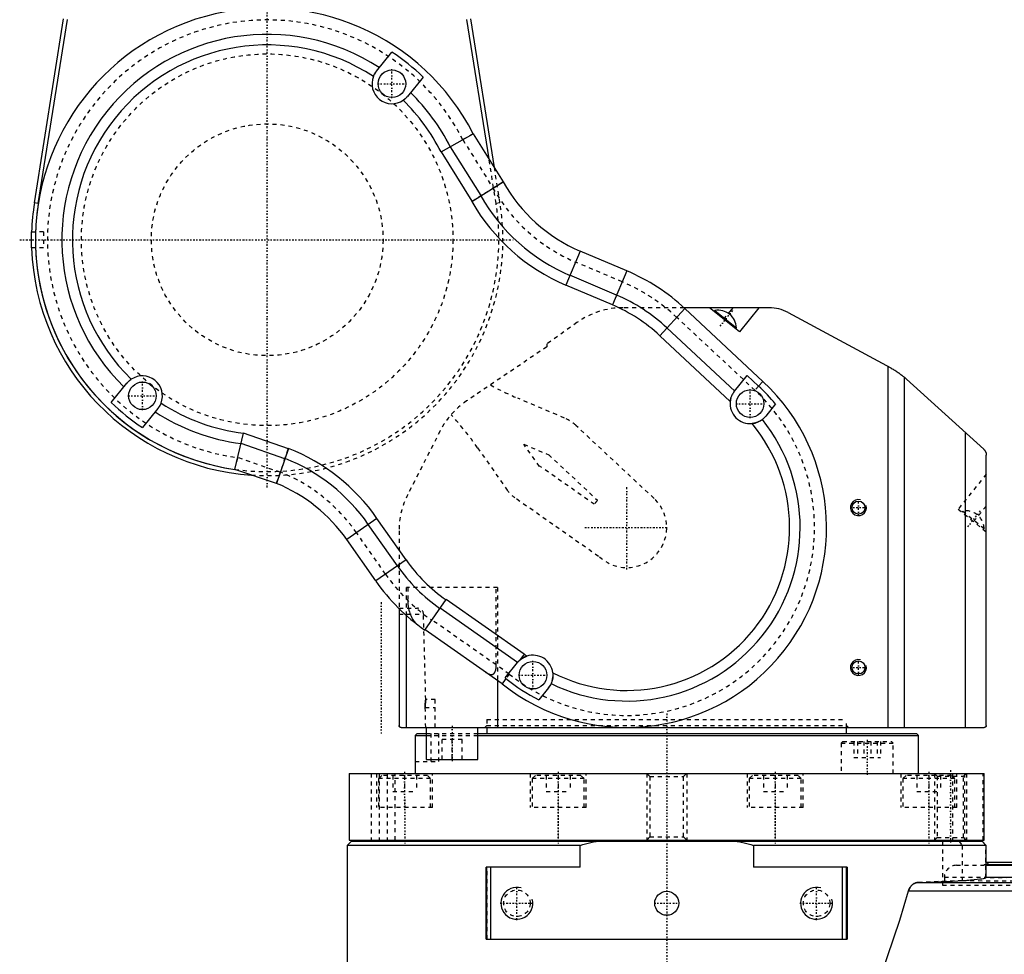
# Model space of a CAD drawing. Extents: x -415 to 216, y -1 to 641.
# Tile 2 of 9: x -162 to 84, y 141 to 375. Entities that reach past the tile are written whole.
import ezdxf

# ---------------------------------------------------------------- set-up
doc = ezdxf.new("R2010")
doc.units = 0
doc.linetypes.add('CENTER', pattern=[1.5, 0.45, -0.5, 0.05, -0.5])
doc.linetypes.add('DASHED', pattern=[2, 1, -1])
for name, color, linetype in [('AM_0', 7, 'CONTINUOUS'), ('AM_10', 7, 'CONTINUOUS'), ('AM_3', 7, 'DASHED'), ('AM_7', 7, 'CENTER')]:
    doc.layers.add(name, color=color, linetype=linetype)

msp = doc.modelspace()

# ---------------------------------------------------------------- linework, layer by layer
at = {"layer": 'AM_0', "color": 7, "linetype": 'CONTINUOUS'}
for p, q in [((-158.27, 329.23), (-150.98, 375.29)), ((-157.29, 329.07), (-149.99, 375.13)), ((-44.48, 340.22), (-50.01, 375.13)), ((-43.12, 338.05), (-49.02, 375.29)), ((-72.66, 362.19), (-68.78, 366.98)), ((-60.97, 360.72), (-64.88, 355.89)), ((-56.48, 341.97), (-48.42, 346.53)), ((-48.42, 346.53), (-40.93, 334.54)), ((-54.17, 343.27), (-46.53, 331.04)), ((-56.48, 341.97), (-48.77, 329.64)), ((-48.8, 329.62), (-40.93, 334.54)), ((-157.29, 329.07), (-158.27, 329.23)), ((-158.97, 322), (-157.97, 322)), ((-157.97, 318), (-158.97, 318)), ((-21.64, 317.18), (-25.26, 308.67)), ((-9.99, 312.23), (-21.64, 317.18)), ((-12.57, 306.16), (-24.22, 311.11)), ((-9.99, 312.23), (-13.6, 303.72)), ((-13.6, 303.72), (-25.26, 308.67)), ((4.57, 302.78), (-1.73, 296.01)), ((25.63, 303), (4.33, 303)), ((24.1, 284.57), (4.57, 302.78)), ((18.18, 296.96), (10.72, 303)), ((12.08, 302.32), (11.88, 302.06)), ((12.08, 302.32), (17.45, 297.98)), ((15.47, 301.57), (16.63, 303)), ((23.07, 303), (18.18, 296.96)), ((30.38, 301.8), (56.07, 287.94)), ((15.91, 279.56), (-1.73, 296.01)), ((17.01, 282.16), (0.07, 297.95)), ((17.24, 297.72), (17.45, 297.98)), ((16.99, 282.15), (20.16, 286.06)), ((20.16, 286.06), (23.01, 283.4)), ((55.35, 288.33), (55.35, 198)), ((-139.03, 279.28), (-135.12, 284.11)), ((24.1, 284.57), (23.01, 283.4)), ((59.49, 198), (59.49, 285.62)), ((60.03, 285.14), (79.34, 267.6)), ((27.25, 278.92), (24.77, 275.85)), ((-127.34, 277.81), (-131.22, 273.02)), ((-108.06, 262.56), (-105.93, 271.61)), ((-94.69, 267.74), (-105.93, 271.61)), ((74.81, 198), (74.81, 271.71)), ((-95.55, 265.23), (-106.53, 269.01)), ((-94.66, 267.82), (-97.7, 258.99)), ((80, 198.5), (80, 266.11)), ((-97.7, 258.99), (-108.06, 262.56)), ((-72.52, 250.31), (-80.09, 245.01)), ((-65.25, 239.94), (-72.52, 250.31)), ((-67.42, 238.42), (-74.69, 248.79)), ((-72.83, 234.64), (-80.09, 245.01)), ((-65.25, 239.94), (-72.83, 234.64)), ((-60.55, 222.36), (-55.19, 230.01)), ((-35.66, 216.34), (-55.19, 230.01)), ((-67, 227.74), (-67, 198.5)), ((-37.32, 214.26), (-56.71, 227.84)), ((-65.14, 198), (-65.14, 225.99)), ((-41.21, 208.94), (-60.49, 222.44)), ((-35.66, 216.34), (-36.84, 214.77)), ((-40.47, 210.37), (-37.32, 214.26)), ((-42.34, 209.73), (-42.34, 198)), ((-40.25, 210.21), (-41.21, 208.94)), ((-40.25, 210.21), (-40.47, 210.37)), ((-29.58, 207.92), (-32.03, 204.9)), ((-66.5, 198), (79.5, 198)), ((-60.24, 198), (-60.24, 190)), ((-47.24, 190), (-47.24, 198)), ((-45, 198), (-45, 196.5)), ((45, 196.5), (45, 198)), ((-62.47, 196.5), (-62.97, 196)), ((-62.97, 196), (-60.24, 196)), ((-62.97, 196), (-62.97, 189.5)), ((-62.47, 196.5), (-60.24, 196.5)), ((-47.24, 196.5), (62.5, 196.5)), ((-47.24, 196), (63, 196)), ((63, 196), (62.5, 196.5)), ((63, 186.5), (63, 196)), ((-60.24, 190), (-47.24, 190)), ((-63, 189.5), (-63, 186.5)), ((-62.97, 189.5), (-63, 189.5)), ((-79.5, 186.5), (-79.5, 169.8)), ((-79.5, 186.5), (79.5, 186.5)), ((79.5, 169.8), (79.5, 186.5)), ((-79, 169.5), (-80, 168.5)), ((-80, 168.5), (-80, 18)), ((-21.7, 168.5), (-80, 168.5)), ((-79.5, 169.8), (79.5, 169.8)), ((79, 169.5), (-79, 169.5)), ((-69.59, 169.8), (-69.59, 169.5)), ((-69.59, 169.8), (-69.59, 169.5)), ((-61.59, 169.5), (-61.59, 169.8)), ((-31.17, 169.8), (-31.17, 169.5)), ((-31.17, 169.8), (-31.17, 169.5)), ((-23.17, 169.5), (-23.17, 169.8)), ((-21.7, 163), (-21.7, 168.5)), ((21.7, 168.5), (21.7, 163)), ((80, 168.5), (21.7, 168.5)), ((23.17, 169.8), (23.17, 169.5)), ((23.17, 169.8), (23.17, 169.5)), ((31.17, 169.5), (31.17, 169.8)), ((61.59, 169.8), (61.59, 169.5)), ((61.59, 169.8), (61.59, 169.5)), ((69.59, 169.5), (69.59, 169.8)), ((80, 168.5), (79, 169.5)), ((80, 160.5), (80, 168.5)), ((-21.7, 163), (-45.2, 163)), ((-45.2, 145), (-45.2, 163)), ((-45, 145), (-45, 163)), ((-44, 145), (-44, 163)), ((45.2, 163), (21.7, 163)), ((44, 145), (44, 163)), ((45, 145), (45, 163)), ((45.2, 163), (45.2, 145)), ((79.99, 163.7), (90.5, 163.7)), ((90, 164.2), (80, 164.2)), ((80, 163.5), (97.5, 163.5)), ((80, 160.5), (157.5, 160.5)), ((62.83, 159.2), (157.5, 159.2)), ((60.55, 157.15), (157.5, 157.15)), ((-45.2, 145), (45.2, 145))]:
    msp.add_line(p, q, dxfattribs=at)
for points in [[(-73.42, 360.87, 0), (-73.41, 360.91, 0), (-73.37, 361, 0), (-73.34, 361.08, 0), (-73.32, 361.12, 0), (-73.3, 361.16, 0), (-73.26, 361.24, 0), (-73.22, 361.32, 0), (-73.18, 361.39, 0), (-73.14, 361.47, 0), (-73.1, 361.54, 0), (-73.08, 361.58, 0), (-73.05, 361.62, 0), (-73.01, 361.69, 0), (-72.96, 361.76, 0), (-72.92, 361.83, 0), (-72.87, 361.9, 0), (-72.82, 361.97, 0), (-72.8, 362, 0), (-72.78, 362.03, 0), (-72.73, 362.1, 0), (-72.68, 362.16, 0), (-72.66, 362.19, 0)], [(-64.88, 355.89, 0), (-64.91, 355.86, 0), (-64.96, 355.81, 0), (-65.01, 355.75, 0), (-65.03, 355.72, 0), (-65.06, 355.69, 0), (-65.11, 355.63, 0), (-65.17, 355.57, 0), (-65.22, 355.52, 0), (-65.28, 355.46, 0), (-65.34, 355.4, 0), (-65.37, 355.38, 0), (-65.4, 355.35, 0), (-65.46, 355.29, 0), (-65.52, 355.24, 0), (-65.59, 355.18, 0), (-65.65, 355.13, 0), (-65.72, 355.08, 0), (-65.75, 355.05, 0), (-65.79, 355.03, 0), (-65.86, 354.98, 0), (-65.93, 354.93, 0), (-65.96, 354.9, 0)], [(-159, 320, 0), (-159, 320.01, 0), (-159, 320.04, 0), (-159, 320.07, 0), (-159, 320.08, 0), (-159, 320.1, 0), (-159, 320.13, 0), (-159, 320.16, 0), (-159, 320.18, 0), (-159, 320.21, 0), (-159, 320.24, 0), (-159, 320.26, 0), (-159, 320.27, 0), (-159, 320.3, 0), (-159, 320.33, 0), (-159, 320.36, 0), (-159, 320.38, 0), (-159, 320.41, 0), (-159, 320.43, 0), (-159, 320.44, 0), (-159, 320.47, 0), (-159, 320.5, 0), (-159, 320.51, 0), (-159, 320.53, 0), (-159, 320.56, 0), (-159, 320.58, 0), (-159, 320.6, 0), (-159, 320.61, 0), (-159, 320.64, 0), (-159, 320.67, 0), (-159, 320.7, 0), (-159, 320.72, 0), (-159, 320.75, 0), (-159, 320.77, 0), (-158.99, 320.78, 0), (-158.99, 320.81, 0), (-158.99, 320.83, 0), (-158.99, 320.86, 0), (-158.99, 320.89, 0), (-158.99, 320.91, 0), (-158.99, 320.93, 0), (-158.99, 320.94, 0), (-158.99, 320.97, 0), (-158.99, 320.99, 0), (-158.99, 321.02, 0), (-158.99, 321.04, 0), (-158.99, 321.07, 0), (-158.99, 321.08, 0), (-158.99, 321.09, 0), (-158.99, 321.12, 0), (-158.99, 321.14, 0), (-158.99, 321.16, 0), (-158.99, 321.19, 0), (-158.99, 321.21, 0), (-158.99, 321.22, 0), (-158.99, 321.23, 0), (-158.99, 321.26, 0), (-158.99, 321.28, 0), (-158.99, 321.3, 0), (-158.99, 321.32, 0), (-158.98, 321.34, 0), (-158.98, 321.35, 0), (-158.98, 321.36, 0), (-158.98, 321.38, 0), (-158.98, 321.4, 0), (-158.98, 321.41, 0), (-158.98, 321.42, 0), (-158.98, 321.44, 0), (-158.98, 321.46, 0), (-158.98, 321.47, 0), (-158.98, 321.48, 0), (-158.98, 321.5, 0), (-158.98, 321.52, 0), (-158.98, 321.54, 0), (-158.98, 321.56, 0), (-158.98, 321.57, 0), (-158.98, 321.58, 0), (-158.98, 321.59, 0), (-158.98, 321.61, 0), (-158.98, 321.63, 0), (-158.98, 321.64, 0), (-158.98, 321.66, 0), (-158.98, 321.68, 0), (-158.98, 321.68, 0), (-158.98, 321.69, 0), (-158.98, 321.71, 0), (-158.97, 321.72, 0), (-158.97, 321.74, 0), (-158.97, 321.75, 0), (-158.97, 321.77, 0), (-158.97, 321.77, 0), (-158.97, 321.78, 0), (-158.97, 321.79, 0), (-158.97, 321.81, 0), (-158.97, 321.82, 0), (-158.97, 321.83, 0), (-158.97, 321.84, 0), (-158.97, 321.85, 0), (-158.97, 321.85, 0), (-158.97, 321.86, 0), (-158.97, 321.87, 0), (-158.97, 321.88, 0), (-158.97, 321.89, 0), (-158.97, 321.9, 0), (-158.97, 321.91, 0), (-158.97, 321.91, 0), (-158.97, 321.92, 0), (-158.97, 321.93, 0), (-158.97, 321.93, 0), (-158.97, 321.94, 0), (-158.97, 321.94, 0), (-158.97, 321.95, 0), (-158.97, 321.95, 0), (-158.97, 321.96, 0), (-158.97, 321.96, 0), (-158.97, 321.97, 0), (-158.97, 321.97, 0), (-158.97, 321.98, 0), (-158.97, 321.98, 0), (-158.97, 321.98, 0), (-158.97, 321.99, 0), (-158.97, 321.99, 0), (-158.97, 321.99, 0), (-158.97, 321.99, 0), (-158.97, 322, 0), (-158.97, 322, 0), (-158.97, 322, 0), (-158.97, 322, 0), (-158.97, 322, 0), (-158.97, 322, 0), (-158.97, 322, 0)], [(-158.97, 318, 0), (-158.97, 318, 0), (-158.97, 318, 0), (-158.97, 318, 0), (-158.97, 318, 0), (-158.97, 318, 0), (-158.97, 318, 0), (-158.97, 318.01, 0), (-158.97, 318.01, 0), (-158.97, 318.01, 0), (-158.97, 318.01, 0), (-158.97, 318.02, 0), (-158.97, 318.02, 0), (-158.97, 318.02, 0), (-158.97, 318.03, 0), (-158.97, 318.03, 0), (-158.97, 318.04, 0), (-158.97, 318.04, 0), (-158.97, 318.05, 0), (-158.97, 318.05, 0), (-158.97, 318.06, 0), (-158.97, 318.06, 0), (-158.97, 318.07, 0), (-158.97, 318.07, 0), (-158.97, 318.08, 0), (-158.97, 318.09, 0), (-158.97, 318.09, 0), (-158.97, 318.1, 0), (-158.97, 318.11, 0), (-158.97, 318.12, 0), (-158.97, 318.13, 0), (-158.97, 318.14, 0), (-158.97, 318.15, 0), (-158.97, 318.15, 0), (-158.97, 318.16, 0), (-158.97, 318.17, 0), (-158.97, 318.18, 0), (-158.97, 318.19, 0), (-158.97, 318.21, 0), (-158.97, 318.22, 0), (-158.97, 318.23, 0), (-158.97, 318.23, 0), (-158.97, 318.25, 0), (-158.97, 318.26, 0), (-158.97, 318.28, 0), (-158.98, 318.29, 0), (-158.98, 318.31, 0), (-158.98, 318.32, 0), (-158.98, 318.32, 0), (-158.98, 318.34, 0), (-158.98, 318.36, 0), (-158.98, 318.37, 0), (-158.98, 318.39, 0), (-158.98, 318.41, 0), (-158.98, 318.42, 0), (-158.98, 318.43, 0), (-158.98, 318.44, 0), (-158.98, 318.46, 0), (-158.98, 318.48, 0), (-158.98, 318.5, 0), (-158.98, 318.52, 0), (-158.98, 318.53, 0), (-158.98, 318.54, 0), (-158.98, 318.56, 0), (-158.98, 318.58, 0), (-158.98, 318.59, 0), (-158.98, 318.6, 0), (-158.98, 318.62, 0), (-158.98, 318.64, 0), (-158.98, 318.65, 0), (-158.98, 318.66, 0), (-158.99, 318.68, 0), (-158.99, 318.7, 0), (-158.99, 318.72, 0), (-158.99, 318.74, 0), (-158.99, 318.77, 0), (-158.99, 318.78, 0), (-158.99, 318.79, 0), (-158.99, 318.81, 0), (-158.99, 318.84, 0), (-158.99, 318.86, 0), (-158.99, 318.88, 0), (-158.99, 318.91, 0), (-158.99, 318.92, 0), (-158.99, 318.93, 0), (-158.99, 318.96, 0), (-158.99, 318.98, 0), (-158.99, 319.01, 0), (-158.99, 319.03, 0), (-158.99, 319.06, 0), (-158.99, 319.07, 0), (-158.99, 319.09, 0), (-158.99, 319.11, 0), (-158.99, 319.14, 0), (-158.99, 319.17, 0), (-158.99, 319.19, 0), (-158.99, 319.22, 0), (-159, 319.23, 0), (-159, 319.25, 0), (-159, 319.28, 0), (-159, 319.3, 0), (-159, 319.33, 0), (-159, 319.36, 0), (-159, 319.39, 0), (-159, 319.4, 0), (-159, 319.42, 0), (-159, 319.44, 0), (-159, 319.47, 0), (-159, 319.49, 0), (-159, 319.5, 0), (-159, 319.53, 0), (-159, 319.56, 0), (-159, 319.57, 0), (-159, 319.59, 0), (-159, 319.62, 0), (-159, 319.64, 0), (-159, 319.67, 0), (-159, 319.7, 0), (-159, 319.73, 0), (-159, 319.74, 0), (-159, 319.76, 0), (-159, 319.79, 0), (-159, 319.82, 0), (-159, 319.84, 0), (-159, 319.87, 0), (-159, 319.9, 0), (-159, 319.92, 0), (-159, 319.93, 0), (-159, 319.96, 0), (-159, 319.99, 0), (-159, 320, 0)], [(56.07, 287.94, 0), (56.19, 287.88, 0), (56.42, 287.75, 0), (56.65, 287.62, 0), (56.76, 287.55, 0), (56.87, 287.49, 0), (57.09, 287.35, 0), (57.31, 287.22, 0), (57.52, 287.08, 0), (57.72, 286.95, 0), (57.92, 286.82, 0), (58.01, 286.75, 0), (58.11, 286.68, 0), (58.29, 286.55, 0), (58.47, 286.42, 0), (58.64, 286.3, 0), (58.81, 286.17, 0), (58.97, 286.04, 0), (59.05, 285.98, 0), (59.13, 285.91, 0), (59.28, 285.79, 0), (59.42, 285.67, 0), (59.49, 285.62, 0)], [(-135.12, 284.11, 0), (-135.09, 284.14, 0), (-135.04, 284.19, 0), (-134.99, 284.25, 0), (-134.97, 284.28, 0), (-134.94, 284.31, 0), (-134.89, 284.37, 0), (-134.83, 284.43, 0), (-134.78, 284.48, 0), (-134.72, 284.54, 0), (-134.66, 284.6, 0), (-134.63, 284.62, 0), (-134.6, 284.65, 0), (-134.54, 284.71, 0), (-134.48, 284.76, 0), (-134.41, 284.82, 0), (-134.35, 284.87, 0), (-134.28, 284.92, 0), (-134.25, 284.95, 0), (-134.21, 284.97, 0), (-134.14, 285.02, 0), (-134.07, 285.07, 0), (-134.04, 285.1, 0)], [(59.49, 285.62, 0), (59.58, 285.54, 0), (59.76, 285.38, 0), (59.94, 285.22, 0), (60.03, 285.14, 0)], [(15.91, 279.56, 0), (15.92, 279.66, 0), (15.95, 279.85, 0), (15.99, 280.04, 0), (16.01, 280.13, 0), (16.03, 280.23, 0), (16.08, 280.41, 0), (16.14, 280.59, 0), (16.2, 280.76, 0), (16.27, 280.93, 0), (16.33, 281.08, 0), (16.37, 281.15, 0), (16.4, 281.22, 0), (16.47, 281.36, 0), (16.55, 281.5, 0), (16.62, 281.62, 0), (16.7, 281.74, 0), (16.77, 281.84, 0), (16.8, 281.89, 0), (16.84, 281.94, 0), (16.9, 282.03, 0), (16.97, 282.11, 0), (16.99, 282.15, 0)], [(-126.58, 279.13, 0), (-126.59, 279.09, 0), (-126.63, 279, 0), (-126.66, 278.92, 0), (-126.68, 278.88, 0), (-126.7, 278.84, 0), (-126.74, 278.76, 0), (-126.78, 278.68, 0), (-126.82, 278.61, 0), (-126.86, 278.53, 0), (-126.9, 278.46, 0), (-126.92, 278.42, 0), (-126.95, 278.38, 0), (-126.99, 278.31, 0), (-127.04, 278.24, 0), (-127.08, 278.17, 0), (-127.13, 278.1, 0), (-127.18, 278.03, 0), (-127.2, 278, 0), (-127.22, 277.97, 0), (-127.27, 277.9, 0), (-127.32, 277.84, 0), (-127.34, 277.81, 0)], [(23.94, 275.05, 0), (23.91, 275.02, 0), (23.83, 274.96, 0), (23.74, 274.9, 0), (23.69, 274.86, 0), (23.64, 274.83, 0), (23.53, 274.76, 0), (23.42, 274.69, 0), (23.29, 274.62, 0), (23.15, 274.55, 0), (23.07, 274.51, 0), (23.05, 274.49, 0), (23.02, 274.48, 0), (23.01, 274.48, 0), (23, 274.47, 0), (22.98, 274.46, 0), (22.95, 274.45, 0), (22.94, 274.44, 0), (22.93, 274.44, 0), (22.9, 274.43, 0), (22.88, 274.42, 0), (22.86, 274.41, 0), (22.85, 274.4, 0), (22.82, 274.39, 0), (22.8, 274.38, 0), (22.77, 274.37, 0), (22.74, 274.36, 0), (22.72, 274.35, 0), (22.7, 274.34, 0), (22.69, 274.34, 0), (22.66, 274.33, 0), (22.64, 274.32, 0), (22.61, 274.31, 0), (22.58, 274.3, 0), (22.55, 274.29, 0), (22.54, 274.28, 0), (22.52, 274.28, 0), (22.5, 274.27, 0), (22.47, 274.26, 0), (22.37, 274.23, 0), (22.19, 274.18, 0), (22.02, 274.13, 0), (21.92, 274.11, 0), (21.83, 274.09, 0), (21.65, 274.06, 0), (21.46, 274.03, 0), (21.36, 274.02, 0)], [(24.77, 275.85, 0), (24.64, 275.7, 0), (24.37, 275.42, 0), (24.09, 275.16, 0), (23.94, 275.05, 0)], [(79.34, 267.6, 0), (79.38, 267.56, 0), (79.45, 267.49, 0), (79.52, 267.42, 0), (79.55, 267.38, 0), (79.58, 267.34, 0), (79.64, 267.26, 0), (79.69, 267.18, 0), (79.74, 267.1, 0), (79.78, 267.02, 0), (79.82, 266.93, 0), (79.84, 266.89, 0), (79.86, 266.85, 0), (79.89, 266.76, 0), (79.92, 266.68, 0), (79.98, 266.37, 0), (80, 266.11, 0)], [(-37.32, 214.26, 0), (-37.31, 214.28, 0), (-37.29, 214.3, 0), (-37.27, 214.32, 0), (-37.26, 214.34, 0), (-37.25, 214.35, 0), (-37.22, 214.37, 0), (-37.2, 214.4, 0), (-37.18, 214.43, 0), (-37.15, 214.45, 0), (-37.13, 214.48, 0), (-37.11, 214.5, 0), (-37.1, 214.51, 0), (-37.07, 214.54, 0), (-37.04, 214.57, 0), (-37.01, 214.6, 0), (-36.98, 214.63, 0), (-36.95, 214.66, 0), (-36.94, 214.67, 0), (-36.92, 214.69, 0), (-36.89, 214.72, 0), (-36.85, 214.75, 0), (-36.84, 214.77, 0)], [(-36.84, 214.77, 0), (-36.8, 214.8, 0), (-36.72, 214.87, 0), (-36.64, 214.93, 0), (-36.6, 214.97, 0), (-36.56, 215, 0), (-36.47, 215.07, 0), (-36.38, 215.13, 0), (-36.29, 215.2, 0), (-36.19, 215.26, 0), (-36.09, 215.33, 0), (-36.04, 215.36, 0), (-35.99, 215.39, 0), (-35.88, 215.45, 0), (-35.77, 215.51, 0), (-35.66, 215.56, 0), (-35.55, 215.62, 0), (-35.43, 215.67, 0), (-35.38, 215.69, 0), (-35.32, 215.72, 0), (-35.2, 215.76, 0), (-35.07, 215.81, 0), (-35.01, 215.83, 0)], [(-28.51, 211.69, 0), (-28.5, 211.6, 0), (-28.48, 211.41, 0), (-28.47, 211.22, 0), (-28.47, 211.13, 0), (-28.47, 211.03, 0), (-28.47, 210.85, 0), (-28.49, 210.67, 0), (-28.5, 210.56, 0), (-28.5, 210.53, 0), (-28.5, 210.5, 0), (-28.5, 210.49, 0), (-28.51, 210.47, 0), (-28.51, 210.44, 0), (-28.51, 210.41, 0), (-28.52, 210.38, 0), (-28.52, 210.36, 0), (-28.53, 210.33, 0), (-28.53, 210.31, 0), (-28.53, 210.3, 0), (-28.53, 210.27, 0), (-28.54, 210.24, 0), (-28.54, 210.21, 0), (-28.55, 210.19, 0), (-28.55, 210.16, 0), (-28.56, 210.14, 0), (-28.56, 210.13, 0), (-28.56, 210.1, 0), (-28.57, 210.08, 0), (-28.57, 210.06, 0), (-28.58, 210.05, 0), (-28.58, 210.02, 0), (-28.59, 210, 0), (-28.59, 209.98, 0), (-28.59, 209.97, 0), (-28.6, 209.94, 0), (-28.6, 209.92, 0), (-28.63, 209.83, 0), (-28.67, 209.68, 0), (-28.71, 209.54, 0), (-28.75, 209.41, 0), (-28.8, 209.29, 0), (-28.82, 209.24, 0), (-28.84, 209.18, 0), (-28.88, 209.08, 0), (-28.92, 208.99, 0), (-28.94, 208.95, 0)], [(-28.94, 208.95, 0), (-29.03, 208.77, 0), (-29.22, 208.43, 0), (-29.46, 208.09, 0), (-29.58, 207.92, 0)], [(-67, 198.45, 0), (-67, 198.46, 0), (-67, 198.48, 0), (-67, 198.49, 0), (-67, 198.5, 0)], [(-66.81, 198.11, 0), (-66.82, 198.11, 0), (-66.83, 198.12, 0), (-66.84, 198.13, 0), (-66.85, 198.14, 0), (-66.85, 198.14, 0), (-66.86, 198.16, 0), (-66.87, 198.17, 0), (-66.88, 198.18, 0), (-66.89, 198.19, 0), (-66.9, 198.21, 0), (-66.91, 198.21, 0), (-66.91, 198.22, 0), (-66.92, 198.23, 0), (-66.93, 198.25, 0), (-66.94, 198.26, 0), (-66.95, 198.28, 0), (-66.96, 198.29, 0), (-66.96, 198.3, 0), (-66.96, 198.31, 0), (-66.97, 198.33, 0), (-66.97, 198.34, 0), (-66.98, 198.35, 0)], [(-66.64, 198.02, 0), (-66.65, 198.02, 0), (-66.68, 198.03, 0), (-66.71, 198.05, 0), (-66.73, 198.05, 0)], [(80, 198.5, 0), (79.99, 198.39, 0), (79.94, 198.26, 0), (79.91, 198.22, 0), (79.89, 198.19, 0), (79.88, 198.17, 0), (79.86, 198.15, 0), (79.83, 198.12, 0), (79.79, 198.1, 0), (79.76, 198.07, 0), (79.71, 198.05, 0), (79.67, 198.03, 0), (79.65, 198.02, 0), (79.62, 198.02, 0), (79.58, 198.01, 0), (79.53, 198, 0), (79.5, 198, 0)], [(-21.7, 168.5, 0), (-21.03, 168.68, 0), (-19.68, 169.03, 0), (-18.33, 169.35, 0), (-17.66, 169.5, 0)], [(17.66, 169.5, 0), (18.33, 169.35, 0), (19.68, 169.03, 0), (21.03, 168.68, 0), (21.7, 168.5, 0)], [(62.83, 159.2, 0), (63.74, 159.23, 0), (65.49, 159.3, 0), (67.15, 159.36, 0), (67.94, 159.39, 0), (68.71, 159.43, 0), (70.18, 159.49, 0), (71.56, 159.56, 0), (72.84, 159.63, 0), (74.01, 159.7, 0), (75.09, 159.78, 0), (75.59, 159.81, 0), (76.06, 159.85, 0), (76.93, 159.92, 0), (77.69, 160, 0), (78.34, 160.08, 0), (78.89, 160.15, 0), (79.33, 160.23, 0), (79.51, 160.27, 0), (79.66, 160.31, 0), (79.88, 160.38, 0), (79.99, 160.46, 0), (80, 160.5, 0)], [(60.55, 157.15, 0), (60.55, 157.17, 0), (60.57, 157.21, 0), (60.58, 157.24, 0), (60.58, 157.26, 0), (60.59, 157.28, 0), (60.6, 157.32, 0), (60.61, 157.35, 0), (60.63, 157.39, 0), (60.64, 157.42, 0), (60.65, 157.46, 0), (60.66, 157.48, 0), (60.67, 157.49, 0), (60.68, 157.53, 0), (60.7, 157.56, 0), (60.71, 157.59, 0), (60.73, 157.63, 0), (60.74, 157.66, 0), (60.75, 157.68, 0), (60.76, 157.69, 0), (60.77, 157.73, 0), (60.79, 157.76, 0), (60.8, 157.77, 0), (60.81, 157.79, 0), (60.82, 157.82, 0), (60.84, 157.85, 0), (60.85, 157.87, 0), (60.86, 157.88, 0), (60.87, 157.91, 0), (60.89, 157.94, 0), (60.91, 157.97, 0), (60.93, 158, 0), (60.95, 158.03, 0), (60.95, 158.04, 0), (60.96, 158.05, 0), (60.98, 158.08, 0), (61, 158.11, 0), (61.07, 158.2, 0), (61.18, 158.34, 0), (61.31, 158.48, 0), (61.44, 158.61, 0), (61.51, 158.67, 0), (61.58, 158.72, 0), (61.72, 158.82, 0), (61.86, 158.92, 0), (62.01, 158.99, 0), (62.16, 159.06, 0), (62.31, 159.11, 0), (62.39, 159.14, 0), (62.46, 159.15, 0), (62.61, 159.18, 0), (62.76, 159.2, 0), (62.83, 159.2, 0)], [(45.95, 117.54, 0), (48.6, 123.37, 0), (53.66, 135.99, 0), (58.35, 149.82, 0), (60.55, 157.15, 0)]]:
    msp.add_polyline3d(points, dxfattribs=at)
for centre, radius in [((-68.77, 359.04), 3.45), ((-131.23, 280.96), 3.45), ((20.88, 279), 3.45), ((48, 253), 1.62), ((-33.47, 211.07), 3.45), ((48, 213), 1.62), ((0, 154), 3)]:
    msp.add_circle(centre, radius, dxfattribs=at)
for centre, radius, start, end in [((-100, 320), 58, 27.219, 262.0125), ((-100, 320), 51.4, 56.9164, 225.752), ((-100, 320), 48.75, 56.9654, 225.7186), ((-100, 320), 56.4, 46.2186, 56.39), ((-68.77, 359.04), 5, 158.5054, 304.1786), ((-100, 320), 48.75, 26.785, 45.7186), ((-100, 320), 51.4, 26.9213, 45.752), ((-6.01, 354), 40, 209.1367, 247), ((-6.01, 354), 46.6, 209.5424, 247), ((-100, 320), 59, 171, 178.0574), ((-100, 320), 58, 171, 178.0239), ((-6.01, 354), 49.25, 209.6747, 247), ((-100, 320), 59, 181.9426, 266.2149), ((-100, 320), 58, 181.9761, 262.0125), ((-29.53, 266.21), 50, 47, 67), ((-29.53, 266.21), 43.4, 47, 67), ((-29.53, 266.21), 40.75, 47, 67), ((12.85, 297.78), 4.6, 51.0287, 99.6338), ((12.85, 297.79), 4.6, 2.3662, 50.9713), ((25.63, 293), 10, 61.6618, 90), ((-131.23, 280.96), 5, 338.5054, 124.1786), ((-10, 248), 50, 231.3757, 47), ((-10, 248), 48.4, 39.6945, 47), ((-100, 320), 56.4, 226.2186, 236.39), ((-100, 320), 48.75, 236.9654, 263.015), ((20.88, 279), 5, 173.5638, 275.5421), ((-100, 320), 51.4, 236.9164, 262.7002), ((-10, 248), 43.4, 244.1237, 38.5502), ((-10, 248), 40.75, 242.9887, 39.6842), ((-112.86, 222.06), 49.25, 35, 68.3114), ((-112.86, 222.06), 46.6, 35, 68.1583), ((-112.86, 222.06), 40, 35, 67.6893), ((-31.87, 263.31), 40.75, 215, 235), ((-31.87, 263.31), 43.4, 215, 235), ((-31.87, 263.31), 50, 215, 235), ((-10, 248), 40.75, 230.9854, 232.1372), ((-33.47, 211.07), 5, 7.1463, 107.9796), ((-10, 248), 48.4, 231.3164, 242.9241), ((-66.5, 198.5), 0.5, 180, 270)]:
    msp.add_arc(centre, radius, start, end, dxfattribs=at)
at = {"layer": 'AM_10', "color": 7, "linetype": 'CONTINUOUS'}
for centre, radius in [((48, 253), 2), ((48, 213), 2), ((-37.5, 154), 4), ((37.5, 154), 4)]:
    msp.add_arc(centre, radius, 75, 15, dxfattribs=at)
at = {"layer": 'AM_3', "color": 6, "linetype": 'DASHED'}
for p, q in [((-48.42, 346.53), (-51.03, 345.05)), ((-51.03, 345.05), (-43.48, 332.95)), ((-42.71, 329.07), (-44.48, 340.22)), ((-41.73, 329.23), (-43.12, 338.05)), ((-48.8, 329.62), (-40.95, 334.53)), ((-41.73, 329.23), (-42.71, 329.07)), ((-156, 322), (-157.97, 322)), ((-156, 322), (-156, 318)), ((-156, 318), (-157.97, 318)), ((-11.16, 309.47), (-22.82, 314.42)), ((4.33, 303), (-10.88, 303)), ((14.29, 300.11), (15.47, 301.57)), ((-22.46, 299.3), (-30, 293.95)), ((22.05, 282.37), (2.53, 300.58)), ((-30, 293.95), (-30, 293.23)), ((-30, 293.23), (-50.08, 279.68)), ((23.01, 283.4), (22.05, 282.37)), ((-25.62, 275.41), (-37.27, 280.36)), ((-56.71, 272.18), (-64.82, 256.27)), ((-3.18, 255.31), (-22.71, 273.52)), ((-35.75, 268.85), (-29.53, 266.21)), ((-31.87, 263.31), (-35.75, 268.85)), ((-97.67, 259.07), (-94.66, 267.82)), ((-47.32, 267.95), (-40.06, 257.58)), ((-29.53, 266.21), (-17.31, 254.82)), ((-108.06, 262.56), (-107.36, 265.49)), ((-96.72, 261.83), (-107.36, 265.49)), ((-31.81, 263.4), (-31.87, 263.31)), ((-18.13, 253.82), (-31.81, 263.4)), ((80, 261.36), (72.93, 252.63)), ((-37.61, 255.12), (-37.55, 255.2)), ((-37.55, 255.2), (-16.83, 240.7)), ((72.93, 252.63), (80, 246.9)), ((74.08, 252.14), (73.86, 251.87)), ((74.08, 252.14), (79.44, 247.8)), ((76.81, 249.48), (80, 253.41)), ((-70.37, 236.36), (-77.63, 246.73)), ((-67, 247.19), (-67, 227.73)), ((79.22, 247.53), (79.44, 247.8)), ((-65.14, 225.99), (-65.14, 233)), ((-42.34, 233), (-65.14, 233)), ((-64.82, 233), (-64.82, 229.8)), ((-42.66, 213.61), (-42.66, 233)), ((-42.34, 233), (-42.34, 209.73)), ((-67, 227.82), (-62.37, 227.82)), ((-67, 226.32), (-60.87, 226.32)), ((-60.31, 205), (-60.87, 226.32)), ((-39.41, 211.34), (-58.77, 224.9)), ((-39.41, 211.34), (-41.21, 208.94)), ((-57.92, 205), (-60.31, 205)), ((-57.92, 198), (-57.92, 205)), ((-60.44, 203), (-57.92, 203)), ((-60.31, 198), (-60.44, 203)), ((-45, 200), (-45, 198)), ((-45, 200), (45, 200)), ((45, 198), (45, 200)), ((-45, 198.5), (-45.5, 198)), ((-45, 198.5), (45, 198.5)), ((45.5, 198), (45, 198.5)), ((-60.24, 196.5), (-47.24, 196.5)), ((-60.24, 196), (-47.24, 196)), ((-59, 196.5), (-59, 189.5)), ((-57, 189.5), (-57, 196.5)), ((-56.24, 190), (-56.24, 195)), ((-51.24, 195), (-56.24, 195)), ((-53.74, 190), (-53.74, 195)), ((-51.24, 190), (-51.24, 195)), ((44.1, 194.5), (43.7, 194.1)), ((43.7, 194.1), (43.7, 186.5)), ((43.7, 194.1), (56.7, 194.1)), ((44.1, 194.5), (56.3, 194.5)), ((46.86, 194.5), (46.86, 190.5)), ((47.76, 194.5), (47.76, 190.5)), ((49.31, 194.5), (49.31, 190.5)), ((51.1, 194.5), (51.1, 190.5)), ((52.65, 194.5), (52.65, 190.5)), ((53.55, 194.5), (53.55, 190.5)), ((56.7, 194.1), (56.3, 194.5)), ((56.7, 186.5), (56.7, 194.1)), ((46.86, 190.5), (53.55, 190.5)), ((-62.97, 189.5), (-57, 189.5)), ((-74, 186.5), (-74, 169.8)), ((-72.6, 186.5), (-72.6, 178)), ((-72.6, 186.5), (-72.6, 178)), ((-71.3, 186), (-72.1, 185.2)), ((-71.3, 186), (-72.1, 185.2)), ((-72.1, 185.2), (-72.1, 178)), ((-72.1, 185.2), (-72.1, 178)), ((-59.1, 185.2), (-72.1, 185.2)), ((-72, 186.5), (-72, 169.8)), ((-59.9, 186), (-71.3, 186)), ((-70, 186.5), (-70, 169.8)), ((-68.57, 186), (-68.57, 182)), ((-68.57, 186), (-68.57, 182)), ((-68, 169.8), (-68, 186.5)), ((-65.6, 186), (-65.6, 182)), ((-65.6, 186), (-65.6, 182)), ((-62.63, 186), (-62.63, 182)), ((-62.63, 186), (-62.63, 182)), ((-59.1, 185.2), (-59.9, 186)), ((-59.1, 185.2), (-59.9, 186)), ((-59.1, 178), (-59.1, 185.2)), ((-59.1, 178), (-59.1, 185.2)), ((-58.6, 178), (-58.6, 186.5)), ((-58.6, 178), (-58.6, 186.5)), ((-34.17, 186.5), (-34.17, 178)), ((-34.17, 186.5), (-34.17, 178)), ((-32.87, 186), (-33.67, 185.2)), ((-32.87, 186), (-33.67, 185.2)), ((-33.67, 185.2), (-33.67, 178)), ((-33.67, 185.2), (-33.67, 178)), ((-20.67, 185.2), (-33.67, 185.2)), ((-21.47, 186), (-32.87, 186)), ((-30.14, 186), (-30.14, 182)), ((-30.14, 186), (-30.14, 182)), ((-27.17, 186), (-27.17, 182)), ((-27.17, 186), (-27.17, 182)), ((-24.2, 186), (-24.2, 182)), ((-24.2, 186), (-24.2, 182)), ((-20.67, 185.2), (-21.47, 186)), ((-20.67, 185.2), (-21.47, 186)), ((-20.67, 178), (-20.67, 185.2)), ((-20.67, 178), (-20.67, 185.2)), ((-20.17, 178), (-20.17, 186.5)), ((-20.17, 178), (-20.17, 186.5)), ((-5, 186.5), (-4.19, 185.69)), ((-5, 186.5), (-5, 169.8)), ((-4.19, 185.69), (-4.19, 170.61)), ((-4.19, 185.69), (4.19, 185.69)), ((4.19, 185.69), (5, 186.5)), ((4.19, 170.61), (4.19, 185.69)), ((5, 186.5), (5, 169.8)), ((20.17, 186.5), (20.17, 178)), ((20.17, 186.5), (20.17, 178)), ((21.47, 186), (20.67, 185.2)), ((21.47, 186), (20.67, 185.2)), ((20.67, 185.2), (20.67, 178)), ((20.67, 185.2), (20.67, 178)), ((33.67, 185.2), (20.67, 185.2)), ((32.87, 186), (21.47, 186)), ((24.2, 186), (24.2, 182)), ((24.2, 186), (24.2, 182)), ((27.17, 186), (27.17, 182)), ((27.17, 186), (27.17, 182)), ((30.14, 186), (30.14, 182)), ((30.14, 186), (30.14, 182)), ((33.67, 185.2), (32.87, 186)), ((33.67, 185.2), (32.87, 186)), ((33.67, 178), (33.67, 185.2)), ((33.67, 178), (33.67, 185.2)), ((34.17, 178), (34.17, 186.5)), ((34.17, 178), (34.17, 186.5)), ((58.6, 186.5), (58.6, 178)), ((58.6, 186.5), (58.6, 178)), ((59.9, 186), (59.1, 185.2)), ((59.9, 186), (59.1, 185.2)), ((59.1, 185.2), (59.1, 178)), ((59.1, 185.2), (59.1, 178)), ((72.1, 185.2), (59.1, 185.2)), ((71.3, 186), (59.9, 186)), ((62.63, 186), (62.63, 182)), ((62.63, 186), (62.63, 182)), ((65.6, 186), (65.6, 182)), ((65.6, 186), (65.6, 182)), ((67, 186.5), (67.68, 185.82)), ((67, 186.5), (67, 169.8)), ((67.68, 185.82), (67.68, 170.48)), ((67.68, 185.82), (74.32, 185.82)), ((68.57, 186), (68.57, 182)), ((68.57, 186), (68.57, 182)), ((72.1, 185.2), (71.3, 186)), ((72.1, 185.2), (71.3, 186)), ((71.5, 186.5), (71.5, 169.8)), ((72.1, 178), (72.1, 185.2)), ((72.1, 178), (72.1, 185.2)), ((72.6, 178), (72.6, 186.5)), ((72.6, 178), (72.6, 186.5)), ((74.32, 185.82), (75, 186.5)), ((74.32, 170.48), (74.32, 185.82)), ((74.57, 186.5), (74.57, 169.8)), ((75, 186.5), (75, 169.8)), ((79.21, 169.8), (79.21, 186.5)), ((-68.57, 182), (-62.63, 182)), ((-30.14, 182), (-24.2, 182)), ((24.2, 182), (30.14, 182)), ((62.63, 182), (68.57, 182)), ((-58.6, 178), (-72.6, 178)), ((-20.17, 178), (-34.17, 178)), ((34.17, 178), (20.17, 178)), ((72.6, 178), (58.6, 178)), ((-4.19, 170.61), (-5, 169.8)), ((-4.19, 170.61), (4.19, 170.61)), ((5, 169.8), (4.19, 170.61)), ((67.68, 170.48), (67, 169.8)), ((67.68, 170.48), (74.32, 170.48)), ((75, 169.8), (74.32, 170.48)), ((-61.6, 169.5), (-61.6, 169.8)), ((-23.17, 169.5), (-23.17, 169.8)), ((31.17, 169.5), (31.17, 169.8)), ((69, 169.5), (69, 158.5)), ((69.59, 169.5), (69.59, 169.8)), ((73.17, 169.5), (73.93, 168.5)), ((73.93, 168.5), (73.93, 159.7)), ((79.91, 168.5), (78.89, 169.5)), ((79.91, 160.4), (79.91, 168.5)), ((-44.9, 145), (-44.9, 163)), ((44.9, 163), (44.9, 145)), ((72.5, 163.5), (80, 163.5)), ((79.5, 163.7), (79.5, 163.5)), ((79.5, 163.7), (79.99, 163.7)), ((80.5, 163.7), (80.5, 163.5)), ((69.5, 160.5), (69.5, 158.5)), ((69.5, 160.5), (80, 160.5)), ((88, 160.42), (79.91, 160.4)), ((73.93, 159.7), (62.83, 159.2)), ((69, 158.5), (104, 158.5)), ((73.93, 159.7), (88, 159.58))]:
    msp.add_line(p, q, dxfattribs=at)
for points in [[(-64.82, 229.8, 0), (-64.82, 229.63, 0), (-64.81, 229.26, 0), (-64.78, 228.89, 0), (-64.76, 228.7, 0), (-64.74, 228.5, 0), (-64.68, 228.11, 0), (-64.6, 227.72, 0), (-64.51, 227.33, 0), (-64.41, 226.95, 0), (-64.28, 226.56, 0), (-64.21, 226.37, 0), (-64.14, 226.19, 0), (-63.98, 225.82, 0), (-63.79, 225.46, 0), (-63.59, 225.12, 0), (-63.37, 224.79, 0), (-63.13, 224.47, 0), (-63, 224.32, 0), (-62.87, 224.18, 0), (-62.59, 223.9, 0), (-62.28, 223.63, 0), (-62.12, 223.51, 0)], [(-45.36, 211.84, 0), (-45.25, 211.77, 0), (-45.03, 211.63, 0), (-44.82, 211.51, 0), (-44.72, 211.46, 0), (-44.7, 211.45, 0), (-44.67, 211.43, 0), (-44.63, 211.42, 0), (-44.61, 211.41, 0), (-44.59, 211.4, 0), (-44.56, 211.38, 0), (-44.52, 211.37, 0), (-44.48, 211.35, 0), (-44.45, 211.34, 0), (-44.41, 211.33, 0), (-44.39, 211.32, 0), (-44.37, 211.32, 0), (-44.33, 211.3, 0), (-44.3, 211.29, 0), (-44.26, 211.28, 0), (-44.22, 211.27, 0), (-44.19, 211.27, 0), (-44.17, 211.26, 0), (-44.15, 211.26, 0), (-44.11, 211.25, 0), (-44.07, 211.25, 0), (-44.04, 211.24, 0), (-44, 211.24, 0), (-43.97, 211.24, 0), (-43.95, 211.24, 0), (-43.93, 211.24, 0), (-43.89, 211.24, 0), (-43.86, 211.24, 0), (-43.82, 211.24, 0), (-43.79, 211.24, 0), (-43.76, 211.25, 0), (-43.74, 211.25, 0), (-43.72, 211.25, 0), (-43.69, 211.26, 0), (-43.66, 211.27, 0), (-43.62, 211.27, 0), (-43.59, 211.28, 0), (-43.56, 211.3, 0), (-43.54, 211.3, 0), (-43.53, 211.31, 0), (-43.49, 211.32, 0), (-43.46, 211.34, 0), (-43.45, 211.35, 0), (-43.43, 211.36, 0), (-43.4, 211.38, 0), (-43.37, 211.4, 0), (-43.35, 211.41, 0), (-43.33, 211.42, 0), (-43.3, 211.44, 0), (-43.28, 211.47, 0), (-43.25, 211.5, 0), (-43.22, 211.52, 0), (-43.19, 211.55, 0), (-43.18, 211.57, 0), (-43.17, 211.58, 0), (-43.14, 211.61, 0), (-43.12, 211.64, 0), (-43.09, 211.67, 0), (-43.07, 211.71, 0), (-43.05, 211.74, 0), (-43.04, 211.76, 0), (-43.03, 211.78, 0), (-43.01, 211.81, 0), (-42.99, 211.85, 0), (-42.97, 211.89, 0), (-42.95, 211.93, 0), (-42.93, 211.97, 0), (-42.92, 211.99, 0), (-42.91, 212.01, 0), (-42.9, 212.05, 0), (-42.88, 212.09, 0), (-42.87, 212.14, 0), (-42.85, 212.18, 0), (-42.84, 212.23, 0), (-42.83, 212.25, 0), (-42.82, 212.27, 0), (-42.81, 212.32, 0), (-42.8, 212.37, 0), (-42.78, 212.41, 0), (-42.77, 212.46, 0), (-42.76, 212.51, 0), (-42.76, 212.54, 0), (-42.75, 212.56, 0), (-42.74, 212.61, 0), (-42.73, 212.66, 0), (-42.73, 212.69, 0), (-42.72, 212.71, 0), (-42.72, 212.76, 0), (-42.71, 212.81, 0), (-42.7, 212.84, 0), (-42.7, 212.86, 0), (-42.69, 212.92, 0), (-42.69, 212.97, 0), (-42.68, 213.02, 0), (-42.68, 213.07, 0), (-42.67, 213.12, 0), (-42.67, 213.15, 0), (-42.67, 213.17, 0), (-42.67, 213.23, 0), (-42.66, 213.28, 0), (-42.66, 213.33, 0), (-42.66, 213.38, 0), (-42.66, 213.43, 0), (-42.66, 213.46, 0), (-42.66, 213.48, 0), (-42.66, 213.54, 0), (-42.66, 213.59, 0), (-42.66, 213.61, 0)], [(-60.44, 203, 0), (-60.44, 203.01, 0), (-60.44, 203.04, 0), (-60.44, 203.07, 0), (-60.44, 203.08, 0), (-60.44, 203.1, 0), (-60.44, 203.13, 0), (-60.44, 203.16, 0), (-60.44, 203.18, 0), (-60.44, 203.21, 0), (-60.44, 203.24, 0), (-60.44, 203.26, 0), (-60.44, 203.27, 0), (-60.44, 203.3, 0), (-60.44, 203.33, 0), (-60.44, 203.36, 0), (-60.44, 203.38, 0), (-60.44, 203.41, 0), (-60.44, 203.43, 0), (-60.44, 203.44, 0), (-60.44, 203.47, 0), (-60.44, 203.5, 0), (-60.44, 203.51, 0), (-60.44, 203.53, 0), (-60.44, 203.56, 0), (-60.44, 203.58, 0), (-60.44, 203.6, 0), (-60.44, 203.61, 0), (-60.44, 203.64, 0), (-60.44, 203.67, 0), (-60.44, 203.7, 0), (-60.43, 203.72, 0), (-60.43, 203.75, 0), (-60.43, 203.77, 0), (-60.43, 203.78, 0), (-60.43, 203.81, 0), (-60.43, 203.83, 0), (-60.43, 203.86, 0), (-60.43, 203.89, 0), (-60.43, 203.91, 0), (-60.42, 203.93, 0), (-60.42, 203.94, 0), (-60.42, 203.97, 0), (-60.42, 203.99, 0), (-60.42, 204.02, 0), (-60.42, 204.04, 0), (-60.42, 204.07, 0), (-60.41, 204.08, 0), (-60.41, 204.09, 0), (-60.41, 204.12, 0), (-60.41, 204.14, 0), (-60.41, 204.16, 0), (-60.41, 204.19, 0), (-60.4, 204.21, 0), (-60.4, 204.22, 0), (-60.4, 204.23, 0), (-60.4, 204.26, 0), (-60.4, 204.28, 0), (-60.4, 204.3, 0), (-60.39, 204.32, 0), (-60.39, 204.34, 0), (-60.39, 204.35, 0), (-60.39, 204.36, 0), (-60.39, 204.38, 0), (-60.39, 204.4, 0), (-60.39, 204.41, 0), (-60.38, 204.42, 0), (-60.38, 204.44, 0), (-60.38, 204.46, 0), (-60.38, 204.47, 0), (-60.38, 204.48, 0), (-60.38, 204.5, 0), (-60.37, 204.52, 0), (-60.37, 204.54, 0), (-60.37, 204.56, 0), (-60.37, 204.57, 0), (-60.37, 204.58, 0), (-60.37, 204.59, 0), (-60.36, 204.61, 0), (-60.36, 204.63, 0), (-60.36, 204.64, 0), (-60.36, 204.66, 0), (-60.36, 204.68, 0), (-60.36, 204.68, 0), (-60.35, 204.69, 0), (-60.35, 204.71, 0), (-60.35, 204.72, 0), (-60.35, 204.74, 0), (-60.35, 204.75, 0), (-60.35, 204.77, 0), (-60.34, 204.77, 0), (-60.34, 204.78, 0), (-60.34, 204.79, 0), (-60.34, 204.81, 0), (-60.34, 204.82, 0), (-60.34, 204.83, 0), (-60.33, 204.84, 0), (-60.33, 204.85, 0), (-60.33, 204.85, 0), (-60.33, 204.86, 0), (-60.33, 204.87, 0), (-60.33, 204.88, 0), (-60.33, 204.89, 0), (-60.33, 204.9, 0), (-60.33, 204.91, 0), (-60.32, 204.91, 0), (-60.32, 204.92, 0), (-60.32, 204.93, 0), (-60.32, 204.93, 0), (-60.32, 204.94, 0), (-60.32, 204.94, 0), (-60.32, 204.95, 0), (-60.32, 204.95, 0), (-60.32, 204.96, 0), (-60.32, 204.96, 0), (-60.32, 204.97, 0), (-60.32, 204.97, 0), (-60.32, 204.98, 0), (-60.31, 204.98, 0), (-60.31, 204.98, 0), (-60.31, 204.99, 0), (-60.31, 204.99, 0), (-60.31, 204.99, 0), (-60.31, 204.99, 0), (-60.31, 205, 0), (-60.31, 205, 0), (-60.31, 205, 0), (-60.31, 205, 0), (-60.31, 205, 0), (-60.31, 205, 0), (-60.31, 205, 0)], [(-60.31, 205, 0), (-60.31, 205, 0), (-60.31, 205, 0), (-60.31, 205, 0), (-60.31, 205, 0), (-60.31, 205, 0), (-60.31, 205, 0), (-60.31, 204.99, 0), (-60.31, 204.99, 0), (-60.31, 204.99, 0), (-60.31, 204.99, 0), (-60.31, 204.98, 0), (-60.31, 204.98, 0), (-60.32, 204.98, 0), (-60.32, 204.97, 0), (-60.32, 204.97, 0), (-60.32, 204.96, 0), (-60.32, 204.96, 0), (-60.32, 204.95, 0), (-60.32, 204.95, 0), (-60.32, 204.94, 0), (-60.32, 204.94, 0), (-60.32, 204.93, 0), (-60.32, 204.93, 0), (-60.32, 204.92, 0), (-60.32, 204.91, 0), (-60.33, 204.91, 0), (-60.33, 204.9, 0), (-60.33, 204.89, 0), (-60.33, 204.88, 0), (-60.33, 204.87, 0), (-60.33, 204.86, 0), (-60.33, 204.85, 0), (-60.33, 204.85, 0), (-60.33, 204.84, 0), (-60.34, 204.83, 0), (-60.34, 204.82, 0), (-60.34, 204.81, 0), (-60.34, 204.79, 0), (-60.34, 204.78, 0), (-60.34, 204.77, 0), (-60.35, 204.77, 0), (-60.35, 204.75, 0), (-60.35, 204.74, 0), (-60.35, 204.72, 0), (-60.35, 204.71, 0), (-60.35, 204.69, 0), (-60.36, 204.68, 0), (-60.36, 204.68, 0), (-60.36, 204.66, 0), (-60.36, 204.64, 0), (-60.36, 204.63, 0), (-60.36, 204.61, 0), (-60.37, 204.59, 0), (-60.37, 204.58, 0), (-60.37, 204.57, 0), (-60.37, 204.56, 0), (-60.37, 204.54, 0), (-60.37, 204.52, 0), (-60.38, 204.5, 0), (-60.38, 204.48, 0), (-60.38, 204.47, 0), (-60.38, 204.46, 0), (-60.38, 204.44, 0), (-60.38, 204.42, 0), (-60.39, 204.41, 0), (-60.39, 204.4, 0), (-60.39, 204.38, 0), (-60.39, 204.36, 0), (-60.39, 204.35, 0), (-60.39, 204.34, 0), (-60.39, 204.32, 0), (-60.4, 204.3, 0), (-60.4, 204.28, 0), (-60.4, 204.26, 0), (-60.4, 204.23, 0), (-60.4, 204.22, 0), (-60.4, 204.21, 0), (-60.41, 204.19, 0), (-60.41, 204.16, 0), (-60.41, 204.14, 0), (-60.41, 204.12, 0), (-60.41, 204.09, 0), (-60.41, 204.08, 0), (-60.42, 204.07, 0), (-60.42, 204.04, 0), (-60.42, 204.02, 0), (-60.42, 203.99, 0), (-60.42, 203.97, 0), (-60.42, 203.94, 0), (-60.42, 203.93, 0), (-60.43, 203.91, 0), (-60.43, 203.89, 0), (-60.43, 203.86, 0), (-60.43, 203.83, 0), (-60.43, 203.81, 0), (-60.43, 203.78, 0), (-60.43, 203.77, 0), (-60.43, 203.75, 0), (-60.43, 203.72, 0), (-60.44, 203.7, 0), (-60.44, 203.67, 0), (-60.44, 203.64, 0), (-60.44, 203.61, 0), (-60.44, 203.6, 0), (-60.44, 203.58, 0), (-60.44, 203.56, 0), (-60.44, 203.53, 0), (-60.44, 203.51, 0), (-60.44, 203.5, 0), (-60.44, 203.47, 0), (-60.44, 203.44, 0), (-60.44, 203.43, 0), (-60.44, 203.41, 0), (-60.44, 203.38, 0), (-60.44, 203.36, 0), (-60.44, 203.33, 0), (-60.44, 203.3, 0), (-60.44, 203.27, 0), (-60.44, 203.26, 0), (-60.44, 203.24, 0), (-60.44, 203.21, 0), (-60.44, 203.18, 0), (-60.44, 203.16, 0), (-60.44, 203.13, 0), (-60.44, 203.1, 0), (-60.44, 203.08, 0), (-60.44, 203.07, 0), (-60.44, 203.04, 0), (-60.44, 203.01, 0), (-60.44, 203, 0)], [(-66.98, 198.35, 0), (-66.98, 198.35, 0), (-66.98, 198.36, 0), (-66.98, 198.36, 0), (-66.98, 198.37, 0), (-66.98, 198.37, 0), (-66.98, 198.37, 0), (-66.99, 198.38, 0), (-66.99, 198.39, 0), (-66.99, 198.39, 0), (-66.99, 198.4, 0), (-66.99, 198.4, 0), (-66.99, 198.4, 0), (-66.99, 198.41, 0), (-66.99, 198.41, 0), (-66.99, 198.42, 0), (-66.99, 198.42, 0), (-67, 198.43, 0), (-67, 198.43, 0), (-67, 198.44, 0), (-67, 198.44, 0), (-67, 198.45, 0), (-67, 198.45, 0)], [(-66.73, 198.05, 0), (-66.74, 198.06, 0), (-66.77, 198.08, 0), (-66.8, 198.1, 0), (-66.81, 198.11, 0)], [(-66.5, 198, 0), (-66.5, 198, 0), (-66.51, 198, 0), (-66.52, 198, 0), (-66.52, 198, 0), (-66.53, 198, 0), (-66.53, 198, 0), (-66.54, 198, 0), (-66.55, 198, 0), (-66.56, 198, 0), (-66.56, 198, 0), (-66.57, 198, 0), (-66.57, 198.01, 0), (-66.58, 198.01, 0), (-66.59, 198.01, 0), (-66.6, 198.01, 0), (-66.6, 198.01, 0), (-66.61, 198.01, 0), (-66.61, 198.01, 0), (-66.62, 198.01, 0), (-66.63, 198.02, 0), (-66.63, 198.02, 0), (-66.64, 198.02, 0)], [(80, 160.5, 0), (80, 160.48, 0), (79.98, 160.45, 0), (79.94, 160.42, 0), (79.91, 160.4, 0)], [(62.83, 159.2, 0), (62.76, 159.2, 0), (62.61, 159.18, 0), (62.46, 159.15, 0), (62.39, 159.14, 0), (62.31, 159.11, 0), (62.16, 159.06, 0), (62.01, 158.99, 0), (61.86, 158.92, 0), (61.72, 158.82, 0), (61.58, 158.72, 0), (61.51, 158.67, 0), (61.44, 158.61, 0), (61.31, 158.48, 0), (61.18, 158.34, 0), (61.07, 158.2, 0), (61, 158.11, 0), (60.98, 158.08, 0), (60.96, 158.05, 0), (60.95, 158.04, 0), (60.95, 158.03, 0), (60.93, 158, 0), (60.91, 157.97, 0), (60.89, 157.94, 0), (60.87, 157.91, 0), (60.86, 157.88, 0), (60.85, 157.87, 0), (60.84, 157.85, 0), (60.82, 157.82, 0), (60.81, 157.79, 0), (60.8, 157.77, 0), (60.79, 157.76, 0), (60.77, 157.73, 0), (60.76, 157.69, 0), (60.75, 157.68, 0), (60.74, 157.66, 0), (60.73, 157.63, 0), (60.71, 157.59, 0), (60.7, 157.56, 0), (60.68, 157.53, 0), (60.67, 157.49, 0), (60.66, 157.48, 0), (60.65, 157.46, 0), (60.64, 157.42, 0), (60.63, 157.39, 0), (60.61, 157.35, 0), (60.6, 157.32, 0), (60.59, 157.28, 0), (60.58, 157.26, 0), (60.58, 157.24, 0), (60.57, 157.21, 0), (60.55, 157.17, 0), (60.55, 157.15, 0)]]:
    msp.add_polyline3d(points, dxfattribs=at)
for centre, radius in [((-100, 320), 46.5), ((-100, 320), 29), ((-37.5, 154), 3.32), ((37.5, 154), 3.32)]:
    msp.add_circle(centre, radius, dxfattribs=at)
for centre, radius, start, end in [((-100, 320), 55, 27.0903, 262.3098), ((-68.77, 359.04), 5, 141, 158.5054), ((-68.77, 359.04), 5, 304.1786, 321), ((-6.01, 354), 43, 209.3366, 247), ((-100, 320), 58, 262.0125, 9), ((-100, 320), 59, 266.2149, 9), ((-100, 320), 58, 178.0239, 181.9761), ((-29.53, 266.21), 47, 47, 67), ((-10.88, 283), 20, 90, 125.3923), ((-131.23, 280.96), 5, 124.1786, 141), ((-6.01, 354), 80, 241.5291, 247), ((-10, 248), 47, 231.2618, 47), ((20.88, 279), 5, 141, 173.5638), ((-131.23, 280.96), 5, 321, 338.5054), ((-38.89, 263.1), 20, 124.0099, 152.9901), ((-112.86, 222.06), 80, 35, 42.6122), ((-29.53, 266.21), 10, 47, 67), ((20.88, 279), 5, 275.5421, 321), ((-112.86, 222.06), 43, 35, 67.9205), ((-31.87, 263.31), 10, 215, 235), ((-47, 247.19), 20, 152.9901, 180), ((-10, 248), 10, 137, 144.427), ((-10, 248), 10, 226.8904, 47), ((74.85, 247.6), 4.6, 51.0287, 99.6338), ((74.84, 247.61), 4.6, 2.3662, 50.9713), ((-31.87, 263.31), 47, 215, 235), ((-62.37, 226.32), 1.5, 0, 90), ((-33.47, 211.07), 5, 107.9796, 141), ((-33.47, 211.07), 5, 321, 7.1463), ((72.5, 160.5), 3, 90, 180), ((80, 163.7), 0.5, 0, 180)]:
    msp.add_arc(centre, radius, start, end, dxfattribs=at)
at = {"layer": 'AM_7', "color": 4, "linetype": 'CENTER'}
for p, q in [((-100, 258.05), (-100, 381.95)), ((-68.77, 355.42), (-68.77, 362.66)), ((-72.39, 359.04), (-65.15, 359.04)), ((-161.95, 320), (-38.05, 320)), ((13.34, 298.39), (16.57, 302.37)), ((-131.23, 277.34), (-131.23, 284.58)), ((-134.85, 280.96), (-127.61, 280.96)), ((20.88, 275.38), (20.88, 282.62)), ((17.26, 279), (24.5, 279)), ((-10, 237.5), (-10, 258.5)), ((48, 250.9), (48, 255.1)), ((45.9, 253), (50.1, 253)), ((75.33, 248.21), (78.56, 252.19)), ((-20.5, 248), (0.5, 248)), ((-71.5, 229.31), (-71.5, 196.51)), ((-33.47, 207.45), (-33.47, 214.69)), ((48, 210.9), (48, 215.1)), ((45.9, 213), (50.1, 213)), ((-37.09, 211.07), (-29.85, 211.07)), ((0, 201.51), (0, 7.27)), ((-53.74, 198.4), (-53.74, 189.6)), ((50.2, 194.9), (50.2, 186.1)), ((71, 187.34), (71, 168.97)), ((-65.6, 186.93), (-65.6, 177.57)), ((-65.6, 186.93), (-65.6, 177.57)), ((-27.17, 186.93), (-27.17, 169)), ((-27.17, 186.93), (-27.17, 177.57)), ((27.17, 186.93), (27.17, 169)), ((27.17, 186.93), (27.17, 177.57)), ((65.6, 186.93), (65.6, 177.57)), ((65.6, 186.93), (65.6, 177.57)), ((-65.59, 180), (-65.59, 169)), ((-65.59, 180), (-65.59, 169)), ((-27.17, 180), (-27.17, 169)), ((27.17, 180), (27.17, 169)), ((65.59, 180), (65.59, 169)), ((65.59, 180), (65.59, 169)), ((-37.5, 149.8), (-37.5, 158.2)), ((37.5, 149.8), (37.5, 158.2)), ((-41.7, 154), (-33.3, 154)), ((-3.15, 154), (3.15, 154)), ((33.3, 154), (41.7, 154))]:
    msp.add_line(p, q, dxfattribs=at)

doc.saveas('drawing.dxf')
